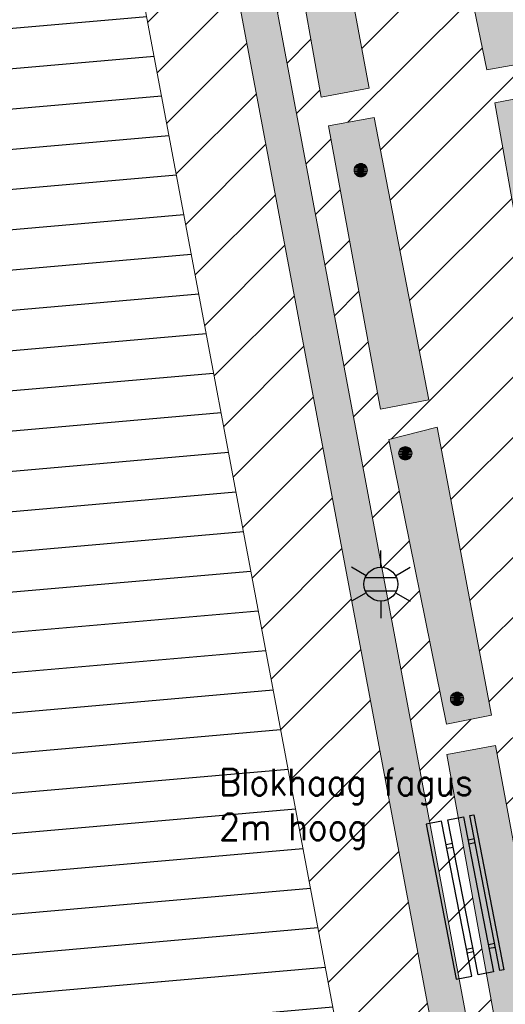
# Model space of a CAD drawing. Header units: metres. Extents: x 102852 to 106916, y 385458 to 392749.
# Tile 38 of 68: x 104610 to 104629, y 386244 to 386281. Entities that reach past the tile are written whole.
import ezdxf
from ezdxf.enums import TextEntityAlignment as Align

# ---------------------------------------------------------------- set-up
doc = ezdxf.new("R2010")
doc.units = ezdxf.units.M
for name, color, linetype, lineweight in [('0-GRAS OM SPORTVELDEN', 2, 'Continuous', 30), ('0-GRAS SPORTVELDEN', 3, 'Continuous', 30), ('0-HAAG', 82, 'Continuous', 30), ('0-VERHARDING', 5, 'Continuous', 30), ('_alg-maatvoering', 7, 'Continuous', 0), ('B-WE-GR-STRUIK-G', 90, 'Continuous', 13), ('B-WE-IE-MEUBILAIR_WEGMEUBILAIR-S', 7, 'Continuous', 30), ('B-WE-IE-OV-LICHTMAST-S', 40, 'Continuous', 30), ('B-WE-VH-KANTVERHARDING-G', 60, 'Continuous', 13), ('B-WE-VW-MARKERING_LANGS_STREEP_DOORGETROKKEN-G', 7, 'Continuous', 13), ('Bomen', 84, 'Continuous', 0)]:
    doc.layers.add(name, color=color, linetype=linetype, lineweight=lineweight)
doc.styles.add('arial', font='arial.ttf')
doc.styles.add('NLCS-ISO', font='NLCS-ISO.ttf')

# ---------------------------------------------------------------- blocks, each defined once
blk = doc.blocks.new('B-SIE-WEG_LICHTMAST-SO_2')
at = {"ltscale": 0.1}
for p, q in [((0, 1.266), (0, 2.531)), ((-1.096, 0.633), (-2.192, 1.266)), ((1.096, 0.633), (2.192, 1.266)), ((-1.096, -0.633), (-2.192, -1.266)), ((1.096, -0.633), (2.192, -1.266)), ((0, -1.266), (0, -2.531))]:
    blk.add_line(p, q, dxfattribs=at)
at = {"flags": 128}
for points in [[(-1.163, 0.5), (1.163, 0.5)], [(-1.163, -0.5), (1.163, -0.5)]]:
    blk.add_lwpolyline(points, dxfattribs=at)
at = {"ltscale": 0.1}
blk.add_circle((0, 0), 1.266, dxfattribs=at)
at = {"style": 'NLCS-ISO'}
blk.add_attdef('TYPE', text='', height=1.8, dxfattribs=at).set_placement((0, 2.531), align=Align.BOTTOM_CENTER)
blk = doc.blocks.new('SIE-WEG_ZITBANK_MET_LEUNING')
blk.add_hatch(color=256).paths.add_polyline_path([(-5.906, 1.518), (-5.906, 1.813), (5.906, 1.813), (5.906, 1.518)])
for p, q in [((-4.134, 1.518), (-4.134, 1.033)), ((-3.839, 1.518), (-3.839, 1.033)), ((3.839, 1.518), (3.839, 1.033)), ((4.134, 1.518), (4.134, 1.033)), ((-4.134, -0.632), (-4.134, -0.148)), ((-3.839, -0.632), (-3.839, -0.148)), ((3.839, -0.632), (3.839, -0.148)), ((4.134, -0.632), (4.134, -0.148))]:
    blk.add_line(p, q)
for points in [[(-5.906, 1.518), (-5.906, 1.813), (5.906, 1.813), (5.906, 1.518)], [(5.906, 1.033), (5.906, -0.148), (-5.906, -0.148), (-5.906, 1.033)], [(-5.906, -0.632), (-5.906, -1.813), (5.906, -1.813), (5.906, -0.632)]]:
    blk.add_3dface(points)
blk = doc.blocks.new('MPOLYGON_512')
at = {"layer": 'Bomen', "flags": 128}
for points in [[(104622.984, 386275.564), (104622.946, 386275.533), (104623.3, 386275.533)], [(104623.027, 386275.587), (104622.984, 386275.564), (104623.262, 386275.564)], [(104622.984, 386275.564), (104623.262, 386275.564), (104623.3, 386275.533)], [(104623.074, 386275.601), (104623.027, 386275.587), (104623.219, 386275.587)], [(104623.027, 386275.587), (104623.219, 386275.587), (104623.262, 386275.564)], [(104623.123, 386275.606), (104623.074, 386275.601), (104623.172, 386275.601)], [(104623.074, 386275.601), (104623.172, 386275.601), (104623.219, 386275.587)], [(104622.878, 386275.405), (104622.873, 386275.356), (104623.373, 386275.356)], [(104622.873, 386275.356), (104622.878, 386275.307), (104623.368, 386275.307)], [(104622.873, 386275.356), (104623.373, 386275.356), (104623.368, 386275.307)], [(104622.892, 386275.452), (104622.878, 386275.405), (104623.368, 386275.405)], [(104622.878, 386275.405), (104623.368, 386275.405), (104623.373, 386275.356)], [(104622.878, 386275.307), (104622.892, 386275.261), (104623.354, 386275.261)], [(104622.878, 386275.307), (104623.368, 386275.307), (104623.354, 386275.261)], [(104622.915, 386275.495), (104622.892, 386275.452), (104623.354, 386275.452)], [(104622.892, 386275.452), (104623.354, 386275.452), (104623.368, 386275.405)], [(104622.892, 386275.261), (104622.915, 386275.217), (104623.331, 386275.217)], [(104622.892, 386275.261), (104623.354, 386275.261), (104623.331, 386275.217)], [(104622.946, 386275.533), (104622.915, 386275.495), (104623.331, 386275.495)], [(104622.915, 386275.495), (104623.331, 386275.495), (104623.354, 386275.452)], [(104622.915, 386275.217), (104622.946, 386275.179), (104623.3, 386275.179)], [(104622.915, 386275.217), (104623.331, 386275.217), (104623.3, 386275.179)], [(104622.946, 386275.533), (104623.3, 386275.533), (104623.331, 386275.495)], [(104622.946, 386275.179), (104622.984, 386275.148), (104623.262, 386275.148)], [(104622.946, 386275.179), (104623.3, 386275.179), (104623.262, 386275.148)], [(104622.984, 386275.148), (104623.027, 386275.125), (104623.219, 386275.125)], [(104622.984, 386275.148), (104623.262, 386275.148), (104623.219, 386275.125)], [(104623.027, 386275.125), (104623.074, 386275.111), (104623.172, 386275.111)], [(104623.027, 386275.125), (104623.219, 386275.125), (104623.172, 386275.111)], [(104623.074, 386275.111), (104623.172, 386275.111), (104623.123, 386275.106)]]:
    blk.add_lwpolyline(points, close=True, dxfattribs=at)
at = {"layer": 'Bomen', "color": 74, "true_color": 0x55aa00, "flags": 128}
for points in [[(104622.946, 386275.533), (104622.984, 386275.564)], [(104622.984, 386275.564), (104623.027, 386275.587)], [(104623.027, 386275.587), (104623.074, 386275.601)], [(104623.074, 386275.601), (104623.123, 386275.606)], [(104623.123, 386275.606), (104623.172, 386275.601)], [(104623.172, 386275.601), (104623.219, 386275.587)], [(104623.219, 386275.587), (104623.262, 386275.564)], [(104623.262, 386275.564), (104623.3, 386275.533)], [(104622.873, 386275.356), (104622.878, 386275.405)], [(104622.878, 386275.307), (104622.873, 386275.356)], [(104622.878, 386275.405), (104622.892, 386275.452)], [(104622.892, 386275.261), (104622.878, 386275.307)], [(104622.892, 386275.452), (104622.915, 386275.495)], [(104622.915, 386275.217), (104622.892, 386275.261)], [(104622.915, 386275.495), (104622.946, 386275.533)], [(104622.946, 386275.179), (104622.915, 386275.217)], [(104623.3, 386275.533), (104623.331, 386275.495)], [(104623.331, 386275.217), (104623.3, 386275.179)], [(104623.331, 386275.495), (104623.354, 386275.452)], [(104623.354, 386275.261), (104623.331, 386275.217)], [(104623.354, 386275.452), (104623.368, 386275.405)], [(104623.368, 386275.307), (104623.354, 386275.261)], [(104623.368, 386275.405), (104623.373, 386275.356)], [(104623.373, 386275.356), (104623.368, 386275.307)], [(104622.984, 386275.148), (104622.946, 386275.179)], [(104623.027, 386275.125), (104622.984, 386275.148)], [(104623.074, 386275.111), (104623.027, 386275.125)], [(104623.123, 386275.106), (104623.074, 386275.111)], [(104623.172, 386275.111), (104623.123, 386275.106)], [(104623.219, 386275.125), (104623.172, 386275.111)], [(104623.262, 386275.148), (104623.219, 386275.125)], [(104623.3, 386275.179), (104623.262, 386275.148)]]:
    blk.add_lwpolyline(points, dxfattribs=at)
at = {"layer": 'Bomen'}
for points in [[(104622.984, 386275.564), (104622.946, 386275.533), (104623.3, 386275.533)], [(104623.027, 386275.587), (104622.984, 386275.564), (104623.262, 386275.564)], [(104622.984, 386275.564), (104623.262, 386275.564), (104623.3, 386275.533)], [(104623.074, 386275.601), (104623.027, 386275.587), (104623.219, 386275.587)], [(104623.027, 386275.587), (104623.219, 386275.587), (104623.262, 386275.564)], [(104623.123, 386275.606), (104623.074, 386275.601), (104623.172, 386275.601)], [(104623.074, 386275.601), (104623.172, 386275.601), (104623.219, 386275.587)], [(104622.878, 386275.405), (104622.873, 386275.356), (104623.373, 386275.356)], [(104622.892, 386275.452), (104622.878, 386275.405), (104623.368, 386275.405)], [(104622.878, 386275.405), (104623.368, 386275.405), (104623.373, 386275.356)], [(104622.915, 386275.495), (104622.892, 386275.452), (104623.354, 386275.452)], [(104622.892, 386275.452), (104623.354, 386275.452), (104623.368, 386275.405)], [(104622.946, 386275.533), (104622.915, 386275.495), (104623.331, 386275.495)], [(104622.915, 386275.495), (104623.331, 386275.495), (104623.354, 386275.452)], [(104622.946, 386275.533), (104623.3, 386275.533), (104623.331, 386275.495)]]:
    blk.add_solid(points, dxfattribs=at)
at = {"layer": 'Bomen', "extrusion": (0, 0, -1)}
for points in [[(-104622.873, 386275.356), (-104622.878, 386275.307), (-104623.368, 386275.307)], [(-104622.873, 386275.356), (-104623.373, 386275.356), (-104623.368, 386275.307)], [(-104622.878, 386275.307), (-104622.892, 386275.261), (-104623.354, 386275.261)], [(-104622.878, 386275.307), (-104623.368, 386275.307), (-104623.354, 386275.261)], [(-104622.892, 386275.261), (-104622.915, 386275.217), (-104623.331, 386275.217)], [(-104622.892, 386275.261), (-104623.354, 386275.261), (-104623.331, 386275.217)], [(-104622.915, 386275.217), (-104622.946, 386275.179), (-104623.3, 386275.179)], [(-104622.915, 386275.217), (-104623.331, 386275.217), (-104623.3, 386275.179)], [(-104622.946, 386275.179), (-104622.984, 386275.148), (-104623.262, 386275.148)], [(-104622.946, 386275.179), (-104623.3, 386275.179), (-104623.262, 386275.148)], [(-104622.984, 386275.148), (-104623.027, 386275.125), (-104623.219, 386275.125)], [(-104622.984, 386275.148), (-104623.262, 386275.148), (-104623.219, 386275.125)], [(-104623.027, 386275.125), (-104623.074, 386275.111), (-104623.172, 386275.111)], [(-104623.027, 386275.125), (-104623.219, 386275.125), (-104623.172, 386275.111)], [(-104623.074, 386275.111), (-104623.172, 386275.111), (-104623.123, 386275.106)]]:
    blk.add_solid(points, dxfattribs=at)
blk = doc.blocks.new('MPOLYGON_624')
at = {"layer": 'Bomen', "flags": 128}
for points in [[(104626.495, 386255.682), (104626.481, 386255.635), (104626.971, 386255.635)], [(104626.518, 386255.725), (104626.495, 386255.682), (104626.957, 386255.682)], [(104626.495, 386255.682), (104626.957, 386255.682), (104626.971, 386255.635)], [(104626.55, 386255.763), (104626.518, 386255.725), (104626.934, 386255.725)], [(104626.518, 386255.725), (104626.934, 386255.725), (104626.957, 386255.682)], [(104626.587, 386255.794), (104626.55, 386255.763), (104626.903, 386255.763)], [(104626.55, 386255.763), (104626.903, 386255.763), (104626.934, 386255.725)], [(104626.631, 386255.817), (104626.587, 386255.794), (104626.865, 386255.794)], [(104626.587, 386255.794), (104626.865, 386255.794), (104626.903, 386255.763)], [(104626.678, 386255.832), (104626.631, 386255.817), (104626.822, 386255.817)], [(104626.631, 386255.817), (104626.822, 386255.817), (104626.865, 386255.794)], [(104626.726, 386255.836), (104626.678, 386255.832), (104626.775, 386255.832)], [(104626.678, 386255.832), (104626.775, 386255.832), (104626.822, 386255.817)], [(104626.481, 386255.635), (104626.476, 386255.586), (104626.976, 386255.586)], [(104626.476, 386255.586), (104626.481, 386255.538), (104626.971, 386255.538)], [(104626.476, 386255.586), (104626.976, 386255.586), (104626.971, 386255.538)], [(104626.481, 386255.635), (104626.971, 386255.635), (104626.976, 386255.586)], [(104626.481, 386255.538), (104626.495, 386255.491), (104626.957, 386255.491)], [(104626.481, 386255.538), (104626.971, 386255.538), (104626.957, 386255.491)], [(104626.495, 386255.491), (104626.518, 386255.447), (104626.934, 386255.447)], [(104626.495, 386255.491), (104626.957, 386255.491), (104626.934, 386255.447)], [(104626.518, 386255.447), (104626.55, 386255.41), (104626.903, 386255.41)], [(104626.518, 386255.447), (104626.934, 386255.447), (104626.903, 386255.41)], [(104626.55, 386255.41), (104626.587, 386255.378), (104626.865, 386255.378)], [(104626.55, 386255.41), (104626.903, 386255.41), (104626.865, 386255.378)], [(104626.587, 386255.378), (104626.631, 386255.355), (104626.822, 386255.355)], [(104626.587, 386255.378), (104626.865, 386255.378), (104626.822, 386255.355)], [(104626.631, 386255.355), (104626.678, 386255.341), (104626.775, 386255.341)], [(104626.631, 386255.355), (104626.822, 386255.355), (104626.775, 386255.341)], [(104626.678, 386255.341), (104626.775, 386255.341), (104626.726, 386255.336)]]:
    blk.add_lwpolyline(points, close=True, dxfattribs=at)
at = {"layer": 'Bomen', "color": 74, "true_color": 0x55aa00, "flags": 128}
for points in [[(104626.481, 386255.635), (104626.495, 386255.682)], [(104626.495, 386255.682), (104626.518, 386255.725)], [(104626.518, 386255.725), (104626.55, 386255.763)], [(104626.55, 386255.763), (104626.587, 386255.794)], [(104626.587, 386255.794), (104626.631, 386255.817)], [(104626.631, 386255.817), (104626.678, 386255.832)], [(104626.678, 386255.832), (104626.726, 386255.836)], [(104626.726, 386255.836), (104626.775, 386255.832)], [(104626.775, 386255.832), (104626.822, 386255.817)], [(104626.822, 386255.817), (104626.865, 386255.794)], [(104626.865, 386255.794), (104626.903, 386255.763)], [(104626.903, 386255.763), (104626.934, 386255.725)], [(104626.934, 386255.725), (104626.957, 386255.682)], [(104626.957, 386255.682), (104626.971, 386255.635)], [(104626.476, 386255.586), (104626.481, 386255.635)], [(104626.481, 386255.538), (104626.476, 386255.586)], [(104626.495, 386255.491), (104626.481, 386255.538)], [(104626.518, 386255.447), (104626.495, 386255.491)], [(104626.55, 386255.41), (104626.518, 386255.447)], [(104626.587, 386255.378), (104626.55, 386255.41)], [(104626.631, 386255.355), (104626.587, 386255.378)], [(104626.678, 386255.341), (104626.631, 386255.355)], [(104626.726, 386255.336), (104626.678, 386255.341)], [(104626.775, 386255.341), (104626.726, 386255.336)], [(104626.822, 386255.355), (104626.775, 386255.341)], [(104626.865, 386255.378), (104626.822, 386255.355)], [(104626.903, 386255.41), (104626.865, 386255.378)], [(104626.934, 386255.447), (104626.903, 386255.41)], [(104626.957, 386255.491), (104626.934, 386255.447)], [(104626.971, 386255.538), (104626.957, 386255.491)], [(104626.971, 386255.635), (104626.976, 386255.586)], [(104626.976, 386255.586), (104626.971, 386255.538)]]:
    blk.add_lwpolyline(points, dxfattribs=at)
at = {"layer": 'Bomen'}
for points in [[(104626.495, 386255.682), (104626.481, 386255.635), (104626.971, 386255.635)], [(104626.518, 386255.725), (104626.495, 386255.682), (104626.957, 386255.682)], [(104626.495, 386255.682), (104626.957, 386255.682), (104626.971, 386255.635)], [(104626.55, 386255.763), (104626.518, 386255.725), (104626.934, 386255.725)], [(104626.518, 386255.725), (104626.934, 386255.725), (104626.957, 386255.682)], [(104626.587, 386255.794), (104626.55, 386255.763), (104626.903, 386255.763)], [(104626.55, 386255.763), (104626.903, 386255.763), (104626.934, 386255.725)], [(104626.631, 386255.817), (104626.587, 386255.794), (104626.865, 386255.794)], [(104626.587, 386255.794), (104626.865, 386255.794), (104626.903, 386255.763)], [(104626.678, 386255.832), (104626.631, 386255.817), (104626.822, 386255.817)], [(104626.631, 386255.817), (104626.822, 386255.817), (104626.865, 386255.794)], [(104626.726, 386255.836), (104626.678, 386255.832), (104626.775, 386255.832)], [(104626.678, 386255.832), (104626.775, 386255.832), (104626.822, 386255.817)], [(104626.481, 386255.635), (104626.476, 386255.586), (104626.976, 386255.586)], [(104626.481, 386255.635), (104626.971, 386255.635), (104626.976, 386255.586)]]:
    blk.add_solid(points, dxfattribs=at)
at = {"layer": 'Bomen', "extrusion": (0, 0, -1)}
for points in [[(-104626.476, 386255.586), (-104626.481, 386255.538), (-104626.971, 386255.538)], [(-104626.476, 386255.586), (-104626.976, 386255.586), (-104626.971, 386255.538)], [(-104626.481, 386255.538), (-104626.495, 386255.491), (-104626.957, 386255.491)], [(-104626.481, 386255.538), (-104626.971, 386255.538), (-104626.957, 386255.491)], [(-104626.495, 386255.491), (-104626.518, 386255.447), (-104626.934, 386255.447)], [(-104626.495, 386255.491), (-104626.957, 386255.491), (-104626.934, 386255.447)], [(-104626.518, 386255.447), (-104626.55, 386255.41), (-104626.903, 386255.41)], [(-104626.518, 386255.447), (-104626.934, 386255.447), (-104626.903, 386255.41)], [(-104626.55, 386255.41), (-104626.587, 386255.378), (-104626.865, 386255.378)], [(-104626.55, 386255.41), (-104626.903, 386255.41), (-104626.865, 386255.378)], [(-104626.587, 386255.378), (-104626.631, 386255.355), (-104626.822, 386255.355)], [(-104626.587, 386255.378), (-104626.865, 386255.378), (-104626.822, 386255.355)], [(-104626.631, 386255.355), (-104626.678, 386255.341), (-104626.775, 386255.341)], [(-104626.631, 386255.355), (-104626.822, 386255.355), (-104626.775, 386255.341)], [(-104626.678, 386255.341), (-104626.775, 386255.341), (-104626.726, 386255.336)]]:
    blk.add_solid(points, dxfattribs=at)
blk = doc.blocks.new('MPOLYGON_625')
at = {"layer": 'Bomen', "flags": 128}
for points in [[(104624.583, 386264.909), (104624.56, 386264.866), (104625.022, 386264.866)], [(104624.614, 386264.947), (104624.583, 386264.909), (104624.999, 386264.909)], [(104624.583, 386264.909), (104624.999, 386264.909), (104625.022, 386264.866)], [(104624.652, 386264.978), (104624.614, 386264.947), (104624.967, 386264.947)], [(104624.614, 386264.947), (104624.967, 386264.947), (104624.999, 386264.909)], [(104624.695, 386265.001), (104624.652, 386264.978), (104624.93, 386264.978)], [(104624.652, 386264.978), (104624.93, 386264.978), (104624.967, 386264.947)], [(104624.742, 386265.015), (104624.695, 386265.001), (104624.886, 386265.001)], [(104624.695, 386265.001), (104624.886, 386265.001), (104624.93, 386264.978)], [(104624.791, 386265.02), (104624.742, 386265.015), (104624.839, 386265.015)], [(104624.742, 386265.015), (104624.839, 386265.015), (104624.886, 386265.001)], [(104624.546, 386264.819), (104624.541, 386264.77), (104625.041, 386264.77)], [(104624.541, 386264.77), (104624.546, 386264.721), (104625.036, 386264.721)], [(104624.541, 386264.77), (104625.041, 386264.77), (104625.036, 386264.721)], [(104624.56, 386264.866), (104624.546, 386264.819), (104625.036, 386264.819)], [(104624.546, 386264.819), (104625.036, 386264.819), (104625.041, 386264.77)], [(104624.546, 386264.721), (104624.56, 386264.674), (104625.022, 386264.674)], [(104624.546, 386264.721), (104625.036, 386264.721), (104625.022, 386264.674)], [(104624.56, 386264.866), (104625.022, 386264.866), (104625.036, 386264.819)], [(104624.56, 386264.674), (104624.583, 386264.631), (104624.999, 386264.631)], [(104624.56, 386264.674), (104625.022, 386264.674), (104624.999, 386264.631)], [(104624.583, 386264.631), (104624.614, 386264.593), (104624.967, 386264.593)], [(104624.583, 386264.631), (104624.999, 386264.631), (104624.967, 386264.593)], [(104624.614, 386264.593), (104624.652, 386264.562), (104624.93, 386264.562)], [(104624.614, 386264.593), (104624.967, 386264.593), (104624.93, 386264.562)], [(104624.652, 386264.562), (104624.695, 386264.539), (104624.886, 386264.539)], [(104624.652, 386264.562), (104624.93, 386264.562), (104624.886, 386264.539)], [(104624.695, 386264.539), (104624.742, 386264.525), (104624.839, 386264.525)], [(104624.695, 386264.539), (104624.886, 386264.539), (104624.839, 386264.525)], [(104624.742, 386264.525), (104624.839, 386264.525), (104624.791, 386264.52)]]:
    blk.add_lwpolyline(points, close=True, dxfattribs=at)
at = {"layer": 'Bomen', "color": 74, "true_color": 0x55aa00, "flags": 128}
for points in [[(104624.56, 386264.866), (104624.583, 386264.909)], [(104624.583, 386264.909), (104624.614, 386264.947)], [(104624.614, 386264.947), (104624.652, 386264.978)], [(104624.652, 386264.978), (104624.695, 386265.001)], [(104624.695, 386265.001), (104624.742, 386265.015)], [(104624.742, 386265.015), (104624.791, 386265.02)], [(104624.791, 386265.02), (104624.839, 386265.015)], [(104624.839, 386265.015), (104624.886, 386265.001)], [(104624.886, 386265.001), (104624.93, 386264.978)], [(104624.93, 386264.978), (104624.967, 386264.947)], [(104624.967, 386264.947), (104624.999, 386264.909)], [(104624.999, 386264.909), (104625.022, 386264.866)], [(104624.541, 386264.77), (104624.546, 386264.819)], [(104624.546, 386264.721), (104624.541, 386264.77)], [(104624.546, 386264.819), (104624.56, 386264.866)], [(104624.56, 386264.674), (104624.546, 386264.721)], [(104624.583, 386264.631), (104624.56, 386264.674)], [(104624.614, 386264.593), (104624.583, 386264.631)], [(104624.652, 386264.562), (104624.614, 386264.593)], [(104624.695, 386264.539), (104624.652, 386264.562)], [(104624.742, 386264.525), (104624.695, 386264.539)], [(104624.791, 386264.52), (104624.742, 386264.525)], [(104624.839, 386264.525), (104624.791, 386264.52)], [(104624.886, 386264.539), (104624.839, 386264.525)], [(104624.93, 386264.562), (104624.886, 386264.539)], [(104624.967, 386264.593), (104624.93, 386264.562)], [(104624.999, 386264.631), (104624.967, 386264.593)], [(104625.022, 386264.674), (104624.999, 386264.631)], [(104625.022, 386264.866), (104625.036, 386264.819)], [(104625.036, 386264.721), (104625.022, 386264.674)], [(104625.036, 386264.819), (104625.041, 386264.77)], [(104625.041, 386264.77), (104625.036, 386264.721)]]:
    blk.add_lwpolyline(points, dxfattribs=at)
at = {"layer": 'Bomen'}
for points in [[(104624.583, 386264.909), (104624.56, 386264.866), (104625.022, 386264.866)], [(104624.614, 386264.947), (104624.583, 386264.909), (104624.999, 386264.909)], [(104624.583, 386264.909), (104624.999, 386264.909), (104625.022, 386264.866)], [(104624.652, 386264.978), (104624.614, 386264.947), (104624.967, 386264.947)], [(104624.614, 386264.947), (104624.967, 386264.947), (104624.999, 386264.909)], [(104624.695, 386265.001), (104624.652, 386264.978), (104624.93, 386264.978)], [(104624.652, 386264.978), (104624.93, 386264.978), (104624.967, 386264.947)], [(104624.742, 386265.015), (104624.695, 386265.001), (104624.886, 386265.001)], [(104624.695, 386265.001), (104624.886, 386265.001), (104624.93, 386264.978)], [(104624.791, 386265.02), (104624.742, 386265.015), (104624.839, 386265.015)], [(104624.742, 386265.015), (104624.839, 386265.015), (104624.886, 386265.001)], [(104624.546, 386264.819), (104624.541, 386264.77), (104625.041, 386264.77)], [(104624.56, 386264.866), (104624.546, 386264.819), (104625.036, 386264.819)], [(104624.546, 386264.819), (104625.036, 386264.819), (104625.041, 386264.77)], [(104624.56, 386264.866), (104625.022, 386264.866), (104625.036, 386264.819)]]:
    blk.add_solid(points, dxfattribs=at)
at = {"layer": 'Bomen', "extrusion": (0, 0, -1)}
for points in [[(-104624.541, 386264.77), (-104624.546, 386264.721), (-104625.036, 386264.721)], [(-104624.541, 386264.77), (-104625.041, 386264.77), (-104625.036, 386264.721)], [(-104624.546, 386264.721), (-104624.56, 386264.674), (-104625.022, 386264.674)], [(-104624.546, 386264.721), (-104625.036, 386264.721), (-104625.022, 386264.674)], [(-104624.56, 386264.674), (-104624.583, 386264.631), (-104624.999, 386264.631)], [(-104624.56, 386264.674), (-104625.022, 386264.674), (-104624.999, 386264.631)], [(-104624.583, 386264.631), (-104624.614, 386264.593), (-104624.967, 386264.593)], [(-104624.583, 386264.631), (-104624.999, 386264.631), (-104624.967, 386264.593)], [(-104624.614, 386264.593), (-104624.652, 386264.562), (-104624.93, 386264.562)], [(-104624.614, 386264.593), (-104624.967, 386264.593), (-104624.93, 386264.562)], [(-104624.652, 386264.562), (-104624.695, 386264.539), (-104624.886, 386264.539)], [(-104624.652, 386264.562), (-104624.93, 386264.562), (-104624.886, 386264.539)], [(-104624.695, 386264.539), (-104624.742, 386264.525), (-104624.839, 386264.525)], [(-104624.695, 386264.539), (-104624.886, 386264.539), (-104624.839, 386264.525)], [(-104624.742, 386264.525), (-104624.839, 386264.525), (-104624.791, 386264.52)]]:
    blk.add_solid(points, dxfattribs=at)

msp = doc.modelspace()

# ---------------------------------------------------------------- hatches: boundary and pattern name
at = {"layer": '0-GRAS OM SPORTVELDEN', "ltscale": 0.2}
h = msp.add_hatch(dxfattribs=at)
h.set_pattern_fill('ANSI31', color=256, scale=0.1, style=0, pattern_type=2)
h.set_pattern_definition([(45, (0.0001, -2e-20), (-1.122532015, 1.122532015), [])])
h.paths.add_polyline_path([(104619.488, 386300.894), (104617.652, 386300.288), (104617.502, 386300.157), (104619.581, 386289.956), (104621.264, 386290.236), (104621.247, 386290.337)], flags=17)
h.paths.add_polyline_path([(104557.247, 386214.543), (104555.442, 386214.935), (104553.73, 386215.629), (104552.161, 386216.604), (104550.781, 386217.831), (104552.019, 386210.717), (104528.482, 386184.038), (104528.455, 386183.938), (104530.486, 386175.135), (104530.88, 386174.045), (104532.1, 386170.641), (104534.504, 386166.088), (104537.31, 386161.945), (104539.961, 386159.918), (104544.683, 386157.74), (104549.448, 386156.066), (104553.504, 386155.407), (104556.628, 386155.983), (104558.928, 386157.469), (104562.25, 386160.578), (104563.42, 386161.783), (104565.633, 386163.492), (104567.861, 386164.791), (104569.908, 386165.507), (104572.419, 386165.771), (104576.253, 386165.57), (104580.316, 386165.349), (104586.226, 386164.913), (104590.978, 386164.572), (104595.3, 386164.329), (104596.59, 386160.217), (104598.518, 386154.429), (104608.633, 386157.538), (104608.3, 386158.621), (104616.694, 386161.244), (104627.633, 386164.579), (104635.788, 386167.129), (104643.916, 386169.54), (104644.019, 386169.245), (104649.315, 386168.762), (104652.746, 386169.712), (104657.921, 386171.026), (104661.665, 386170.595), (104670.177, 386171.463), (104687.459, 386176.939), (104698.239, 386179.646), (104708.52, 386182.898), (104712.077, 386184.804), (104717.329, 386186.1), (104723.233, 386191.094), (104724.615, 386190.53), (104726.555, 386187.927), (104726.69, 386186.856), (104728.791, 386186.85), (104728.195, 386187.814), (104723.035, 386216.097), (104723.258, 386216.294), (104717.942, 386245.277), (104717.449, 386245.209), (104713.823, 386265.411), (104728.055, 386267.938), (104728.576, 386270.771), (104724.981, 386291.15), (104724.513, 386293.919), (104720.809, 386291.521), (104717.746, 386291.349), (104716.632, 386292.004), (104714.389, 386296.35), (104712.249, 386303.881), (104708.254, 386313.042), (104706.534, 386312.462), (104704.171, 386312.716), (104701.309, 386316.197), (104699.228, 386319.799), (104698.398, 386322.942), (104698.511, 386324.932), (104699.439, 386326.147), (104706.229, 386327.629), (104702.869, 386328.011), (104699.763, 386330.963), (104699.346, 386329.98), (104697.939, 386329.455), (104696.532, 386329.623), (104695.103, 386331.308), (104691.58, 386332.037), (104687.031, 386332.689), (104684.41, 386333.009), (104677.492, 386333.005), (104671.521, 386332.808), (104664.236, 386331.939), (104660.846, 386331.794), (104659.078, 386332.035), (104658.298, 386334.163), (104654.263, 386333.646), (104652.54, 386333.403), (104646.779, 386332.606), (104648.982, 386332.637), (104649.372, 386331.308), (104620.271, 386326.782), (104624.808, 386304.255), (104626.392, 386304.589), (104626.706, 386303.023), (104628.473, 386293.179), (104628.423, 386293.173), (104631.096, 386278.671), (104631.233, 386277.935), (104632.063, 386278.074), (104632.07, 386277.973), (104632.481, 386278.019), (104633.013, 386275.276), (104632.589, 386275.211), (104632.606, 386275.134), (104631.783, 386274.985), (104635.397, 386255.604), (104636.281, 386255.703), (104636.321, 386255.549), (104636.643, 386255.626), (104637.162, 386252.923), (104636.817, 386252.859), (104636.809, 386252.762), (104635.967, 386252.55), (104636.142, 386251.61), (104641.272, 386223.539), (104643.237, 386212.575), (104642.187, 386212.378), (104642.798, 386208.809), (104641.119, 386208.47), (104638.937, 386219.309), (104641.098, 386219.744), (104640.476, 386223.387), (104635.515, 386250.543), (104630.302, 386278.562), (104627.655, 386293.02), (104627.597, 386293.013), (104625.821, 386302.863), (104619.038, 386301.493), (104616.605, 386299.377), (104637.859, 386186.261), (104636.566, 386185.994), (104615.422, 386298.405), (104580.881, 386294.064), (104550.723, 386286.423), (104547.944, 386283.728), (104547.321, 386282.502), (104546.94, 386281.181), (104546.815, 386279.811), (104546.949, 386278.443), (104553.415, 386243.828), (104554.541, 386244.055), (104555.72, 386237.614), (104554.924, 386237.468), (104557.756, 386222.506), (104558.575, 386222.691), (104559.773, 386216.223), (104558.604, 386215.983), (104565.256, 386180.773), (104569.235, 386175.804), (104567.962, 386174.803), (104563.711, 386180.181)])
h.paths.add_polyline_path([(104569.66, 386181.657), (104578.662, 386183.328), (104580.572, 386183.7), (104577.579, 386199.749), (104590.208, 386202.154, -0.491164), (104604.192, 386204.778), (104616.946, 386207.149), (104619.968, 386191.083), (104621.783, 386191.39), (104630.879, 386193.124, -0.467531), (104631.471, 386194.047), (104622.378, 386242.456), (104599.783, 386238.156, -0.04693), (104599.939, 386236.488, -0.910346), (104582.209, 386234.82), (104582.177, 386234.814), (104559.582, 386230.488), (104568.666, 386182.226, -0.430584)], flags=17)
h.paths.add_polyline_path([(104577.78, 386268.386), (104591.732, 386271.027, -0.481268)])
h.paths.add_polyline_path([(104635.317, 386206.146), (104637.213, 386206.497), (104639.157, 386195.983), (104637.291, 386195.607)], flags=17)
h.paths.add_polyline_path([(104637.546, 386194.328), (104639.156, 386194.644), (104640.857, 386186.857), (104639.083, 386186.508)], flags=17)
h.paths.add_polyline_path([(104635.063, 386207.561), (104633.263, 386217.596), (104634.882, 386217.975), (104636.886, 386207.888)], flags=17)
h.paths.add_polyline_path([(104632.997, 386219.085), (104630.948, 386229.833), (104632.53, 386230.217), (104634.715, 386219.413)], flags=17)
h.paths.add_polyline_path([(104641.238, 386207.115), (104643.226, 386207.448), (104644.972, 386197.019), (104643.318, 386196.742)], flags=17)
h.paths.add_polyline_path([(104643.581, 386195.53), (104645.202, 386195.914), (104646.271, 386188.982), (104644.987, 386188.661)], flags=17)
h.paths.add_polyline_path([(104630.679, 386231.275), (104628.426, 386241.654), (104630.355, 386242.073), (104632.224, 386231.61)], flags=17)
h.paths.add_polyline_path([(104638.766, 386220.264), (104636.773, 386231.004), (104638.744, 386231.431), (104640.665, 386220.601)], flags=17)
h.paths.add_polyline_path([(104628.248, 386242.948), (104626.345, 386253.51), (104628.159, 386253.847), (104630.113, 386243.345)], flags=17)
h.paths.add_polyline_path([(104636.646, 386232.079), (104634.612, 386242.696), (104636.432, 386243.045), (104638.472, 386232.43)], flags=17)
h.paths.add_polyline_path([(104648.466, 386208.066), (104687.473, 386215.293), (104692.955, 386185.899), (104653.831, 386178.845)], flags=17)
h.paths.add_polyline_path([(104646.842, 386216.915), (104646.669, 386217.631), (104637.738, 386266.027), (104628.859, 386314.453), (104628.712, 386315.25), (104629.447, 386315.388), (104638.62, 386317.098), (104640.32, 386317.415), (104651.131, 386319.386), (104656.42, 386320.36), (104663.754, 386321.648), (104669.038, 386322.663), (104679.818, 386324.611), (104681.73, 386324.98), (104690.753, 386326.632), (104691.509, 386326.771), (104691.655, 386326.057), (104700.614, 386277.511), (104709.519, 386229.3), (104709.657, 386228.519), (104708.928, 386228.36), (104699.853, 386226.674), (104697.969, 386226.321), (104687.217, 386224.365), (104681.88, 386223.362), (104674.552, 386222.009), (104669.315, 386221.059), (104658.429, 386219.044), (104656.759, 386218.72), (104647.632, 386217.06)], flags=17)
h.paths.add_polyline_path([(104634.345, 386243.837), (104632.355, 386254.667), (104634.12, 386254.991), (104636.121, 386244.243), (104636.135, 386244.17)], flags=17)
h.paths.add_polyline_path([(104626.331, 386254.635), (104624.174, 386265.283), (104625.981, 386265.745), (104628.017, 386254.979)], flags=17)
h.paths.add_polyline_path([(104632.159, 386255.673), (104630.143, 386266.382), (104631.658, 386266.667), (104634.03, 386256.093)], flags=17)
h.paths.add_polyline_path([(104623.867, 386266.414), (104621.916, 386277.016), (104623.622, 386277.33), (104625.67, 386266.763)], flags=17)
h.paths.add_polyline_path([(104668.206, 386237.514, -0.485412), (104682.469, 386240.143)])
h.paths.add_polyline_path([(104629.954, 386267.607), (104628.137, 386277.879), (104629.494, 386278.14), (104631.472, 386267.876)], flags=17)
h.paths.add_polyline_path([(104621.645, 386278.086), (104619.722, 386288.871), (104621.453, 386289.087), (104623.424, 386278.491), (104623.437, 386278.419)], flags=17)
h.paths.add_polyline_path([(104660.293, 386271.815, -1), (104678.213, 386271.815, -0.914044), (104660.437, 386270.215), (104660.36, 386270.201), (104660.437, 386270.215, -0.044914)])
h.paths.add_polyline_path([(104627.842, 386279.112), (104625.592, 386289.991), (104627.419, 386290.418), (104629.231, 386279.353)], flags=17)
h.paths.add_polyline_path([(104625.394, 386291.012), (104623.236, 386302.165), (104625.238, 386302.527), (104627.252, 386291.396), (104627.26, 386291.35)], flags=17)
h.paths.add_polyline_path([(104655.991, 386303.602), (104670.244, 386306.217, -0.498792)])
h.paths.add_polyline_path([(104722.69, 386211.573), (104723.086, 386211.638), (104727.43, 386187.892), (104727.038, 386187.909)], flags=17)
h.paths.add_polyline_path([(104722.318, 386213.813), (104716.662, 386244.718), (104713.027, 386265.248), (104713.426, 386265.372), (104717.108, 386244.842), (104722.769, 386213.936)], flags=17)
h.paths.add_polyline_path([(104613.246, 386291.062, -0.540709), (104612.327, 386291.628), (104603.24, 386289.898), (104601.417, 386289.578), (104604.456, 386273.445), (104591.732, 386271.027, -0.481268), (104577.78, 386268.386), (104565.044, 386265.992), (104562.003, 386282.049), (104560.095, 386281.71), (104551.049, 386279.985, -0.419907), (104550.459, 386279.065), (104559.582, 386230.488), (104582.209, 386234.82, -0.046929), (104582.053, 386236.488, -0.910346), (104599.783, 386238.156), (104599.815, 386238.162), (104622.378, 386242.456)], flags=17)
h.paths.add_polyline_path([(104601.417, 386289.578), (104590.561, 386287.518), (104591.539, 386282.21), (104573.771, 386278.868), (104572.715, 386284.094), (104562.003, 386282.049), (104565.044, 386265.992), (104577.78, 386268.386), (104591.732, 386271.027), (104604.456, 386273.445)])
h.paths.add_polyline_path([(104590.561, 386287.518), (104585.344, 386286.549), (104578.052, 386285.182), (104572.715, 386284.094), (104573.771, 386278.868), (104591.539, 386282.21)])
h.paths.add_polyline_path([(104582.053, 386236.488, 0.046929), (104582.209, 386234.82, 0.910349), (104599.939, 386236.488, 0.04693), (104599.783, 386238.156, 0.910347)], flags=17)
h.paths.add_polyline_path([(104616.946, 386207.149), (104604.192, 386204.778), (104590.208, 386202.154), (104577.579, 386199.749), (104580.572, 386183.7), (104591.345, 386185.689), (104590.311, 386190.997), (104608.139, 386194.309), (104609.158, 386189.023), (104619.968, 386191.083)])
h.paths.add_polyline_path([(104608.139, 386194.309), (104590.311, 386190.997), (104591.345, 386185.689), (104596.617, 386186.678), (104603.91, 386187.998), (104609.158, 386189.023)])
h.paths.add_polyline_path([(104590.208, 386202.154), (104604.192, 386204.778, 0.491164)])
h.paths.add_polyline_path([(104678.213, 386271.815, 0.044914), (104678.069, 386273.415), (104660.437, 386270.215, 0.914032)])
h.paths.add_polyline_path([(104660.293, 386271.815, 0.044914), (104660.437, 386270.215), (104678.069, 386273.415, 0.914032)])
h.paths.add_polyline_path([(104670.244, 386306.217), (104655.991, 386303.602, 0.498792)])
h.paths.add_polyline_path([(104668.206, 386237.514), (104682.469, 386240.143, 0.485412)])
h.paths.add_polyline_path([(104573.864, 386333.332), (104584.207, 386326.323), (104587.037, 386324.081), (104575.446, 386312.728), (104546.85, 386284.901), (104546.076, 386283.641), (104545.53, 386282.267), (104545.228, 386280.819), (104545.178, 386280.819), (104545.178, 386279.341), (104545.383, 386277.877), (104550.751, 386248.556), (104550.739, 386247.813), (104545.319, 386235.152), (104548.264, 386217.845), (104549.399, 386211.516), (104527.935, 386187.074), (104527.063, 386194.071), (104526.574, 386199.783), (104527.01, 386211.525), (104527.882, 386218.276), (104529.665, 386226.88), (104532.672, 386238.831), (104535.734, 386248.903), (104538.17, 386256.427), (104540.006, 386262.848), (104540.44, 386266.318), (104540.605, 386274.672), (104542.075, 386280.64), (104544.403, 386286.002), (104547.111, 386291.108), (104550.364, 386294.7), (104558.507, 386307.287), (104560.024, 386312.014), (104569.567, 386326.774), (104572.69, 386331.525)])
at = {"layer": '0-GRAS SPORTVELDEN'}
h = msp.add_hatch(dxfattribs=at)
h.set_pattern_fill('HATCH', color=256, scale=0.1, style=0, pattern_type=2)
h.set_pattern_definition([(5, (104621.2093, 386231.9453), (-0.130734, 1.494292), [])])
h.paths.add_polyline_path([(104560.095, 386281.71), (104551.049, 386279.985), (104550.459, 386279.065), (104559.582, 386230.488), (104568.667, 386182.219), (104569.66, 386181.657), (104578.662, 386183.328), (104580.572, 386183.7), (104591.345, 386185.689), (104596.617, 386186.678), (104603.91, 386187.998), (104609.158, 386189.023), (104619.968, 386191.083), (104621.783, 386191.39), (104630.879, 386193.124), (104631.471, 386194.047), (104622.378, 386242.456), (104613.246, 386291.062), (104612.327, 386291.628), (104603.24, 386289.898), (104601.417, 386289.578), (104590.561, 386287.518), (104585.344, 386286.549), (104578.052, 386285.182), (104572.715, 386284.094), (104562.003, 386282.049)])
at = {"layer": '0-HAAG', "ltscale": 0.2, "true_color": 0x136734}
h = msp.add_hatch(color=116, dxfattribs=at)
h.paths.add_polyline_path([(104639.083, 386186.508), (104637.546, 386194.328), (104639.156, 386194.644), (104640.857, 386186.857)])
h.paths.add_polyline_path([(104644.987, 386188.661), (104643.581, 386195.53), (104645.202, 386195.914), (104646.271, 386188.982)])
h.paths.add_polyline_path([(104643.318, 386196.742), (104641.238, 386207.115), (104643.226, 386207.448), (104644.972, 386197.019)])
h.paths.add_polyline_path([(104637.291, 386195.607), (104635.317, 386206.146), (104637.213, 386206.497), (104639.133, 386196.114), (104639.142, 386195.98)])
h.paths.add_polyline_path([(104635.063, 386207.561), (104633.263, 386217.596), (104634.882, 386217.975), (104636.886, 386207.888)])
h.paths.add_polyline_path([(104641.119, 386208.47), (104638.937, 386219.309), (104641.098, 386219.744), (104642.35, 386212.409), (104642.187, 386212.378), (104642.798, 386208.809)])
h.paths.add_polyline_path([(104638.766, 386220.264), (104636.773, 386231.004), (104638.744, 386231.431), (104640.665, 386220.601)])
h.paths.add_polyline_path([(104632.997, 386219.085), (104630.948, 386229.833), (104632.53, 386230.217), (104634.715, 386219.413)])
h.paths.add_polyline_path([(104630.679, 386231.275), (104628.426, 386241.654), (104630.355, 386242.073), (104632.224, 386231.61)])
h.paths.add_polyline_path([(104636.646, 386232.079), (104634.612, 386242.696), (104636.432, 386243.045), (104638.472, 386232.43)])
h.paths.add_polyline_path([(104634.345, 386243.837), (104632.355, 386254.667), (104634.12, 386254.991), (104636.121, 386244.243), (104636.135, 386244.17)])
h.paths.add_polyline_path([(104628.248, 386242.948), (104626.345, 386253.51), (104628.159, 386253.847), (104630.113, 386243.345)])
h.paths.add_polyline_path([(104626.331, 386254.635), (104624.174, 386265.283), (104625.981, 386265.745), (104628.017, 386254.979)])
h.paths.add_polyline_path([(104632.159, 386255.673), (104630.143, 386266.382), (104631.658, 386266.667), (104634.03, 386256.093)])
h.paths.add_polyline_path([(104629.954, 386267.607), (104628.137, 386277.879), (104629.494, 386278.14), (104631.472, 386267.876)])
h.paths.add_polyline_path([(104623.867, 386266.414), (104621.916, 386277.016), (104623.622, 386277.33), (104625.67, 386266.763)])
h.paths.add_polyline_path([(104621.645, 386278.086), (104619.722, 386288.871), (104621.453, 386289.087), (104623.424, 386278.491), (104623.437, 386278.419)])
h.paths.add_polyline_path([(104627.842, 386279.112), (104625.592, 386289.991), (104627.419, 386290.418), (104629.231, 386279.353)])
h.paths.add_polyline_path([(104625.394, 386291.012), (104623.236, 386302.165), (104625.238, 386302.527), (104627.252, 386291.396), (104627.26, 386291.35)])
h.paths.add_polyline_path([(104619.581, 386289.956), (104617.502, 386300.157), (104617.652, 386300.288), (104619.488, 386300.894), (104621.247, 386290.337), (104621.264, 386290.236)])
at = {"layer": '0-VERHARDING', "ltscale": 0.2, "true_color": 0x939598}
msp.add_hatch(color=252, dxfattribs=at).paths.add_polyline_path([(104636.566, 386185.994), (104615.422, 386298.405), (104616.605, 386299.377), (104637.859, 386186.261)])

# ---------------------------------------------------------------- linework, layer by layer
at = {"layer": 'B-WE-GR-STRUIK-G', "flags": 128}
msp.add_lwpolyline([(104619.722, 386288.871), (104621.453, 386289.087), (104623.424, 386278.491), (104623.437, 386278.419), (104621.645, 386278.086)], close=True, dxfattribs=at)
at = {"layer": 'B-WE-GR-STRUIK-G'}
for points in [[(104625.592, 386289.991), (104627.842, 386279.112), (104629.231, 386279.353), (104627.419, 386290.418)], [(104629.494, 386278.14), (104628.137, 386277.879), (104629.954, 386267.607), (104631.472, 386267.876)], [(104621.916, 386277.016), (104623.622, 386277.33), (104625.67, 386266.763), (104623.867, 386266.414)], [(104625.981, 386265.745), (104628.017, 386254.979), (104626.331, 386254.635), (104624.174, 386265.283)], [(104628.159, 386253.847), (104630.113, 386243.345), (104628.248, 386242.948), (104626.345, 386253.51)]]:
    msp.add_3dface(points, dxfattribs=at)
at = {"layer": 'B-WE-VH-KANTVERHARDING-G', "flags": 128}
for points in [[(104616.605, 386299.377), (104637.859, 386186.261)], [(104558.604, 386215.983), (104559.773, 386216.223), (104558.575, 386222.691), (104557.756, 386222.506), (104554.924, 386237.468), (104555.72, 386237.614), (104554.541, 386244.055), (104553.415, 386243.828), (104546.949, 386278.443), (104546.815, 386279.811), (104546.94, 386281.181), (104547.321, 386282.502), (104547.944, 386283.728), (104550.723, 386286.423), (104580.881, 386294.064), (104615.422, 386298.405), (104636.566, 386185.994), (104637.859, 386186.261)]]:
    msp.add_lwpolyline(points, dxfattribs=at)
at = {"layer": 'B-WE-VW-MARKERING_LANGS_STREEP_DOORGETROKKEN-G', "flags": 128}
msp.add_lwpolyline([(104603.24, 386289.898), (104612.327, 386291.628), (104613.099, 386291.737), (104613.246, 386291.062), (104622.378, 386242.456), (104631.471, 386194.047), (104631.628, 386193.298), (104630.879, 386193.124), (104621.783, 386191.39), (104619.968, 386191.083), (104609.158, 386189.023)], dxfattribs=at)

# ---------------------------------------------------------------- block references
at = {"layer": 'B-WE-IE-MEUBILAIR_WEGMEUBILAIR-S', "xscale": 0.5, "yscale": 0.5, "zscale": 0.5, "rotation": 280.9978521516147}
msp.add_blockref('SIE-WEG_ZITBANK_MET_LEUNING', (104627.022, 386248.175), dxfattribs=at)
at = {"layer": 'B-WE-IE-OV-LICHTMAST-S', "xscale": 0.5, "yscale": 0.5, "zscale": 0.5, "rotation": 360}
msp.add_blockref('B-SIE-WEG_LICHTMAST-SO_2', (104623.875, 386259.873), dxfattribs=at)
at = {"layer": 'Bomen', "rotation": 360}
for name in ['MPOLYGON_512', 'MPOLYGON_625', 'MPOLYGON_624']:
    msp.add_blockref(name, (0, 0, 0.134), dxfattribs=at)

# ---------------------------------------------------------------- texts
at = {"layer": '_alg-maatvoering', "insert": (104617.826, 386252.968), "char_height": 1, "attachment_point": 1, "style": 'arial'}
msp.add_mtext('\\FSTANDARD;Blokhaag fagus \\P2m hoog', dxfattribs=at)

doc.saveas('drawing.dxf')
